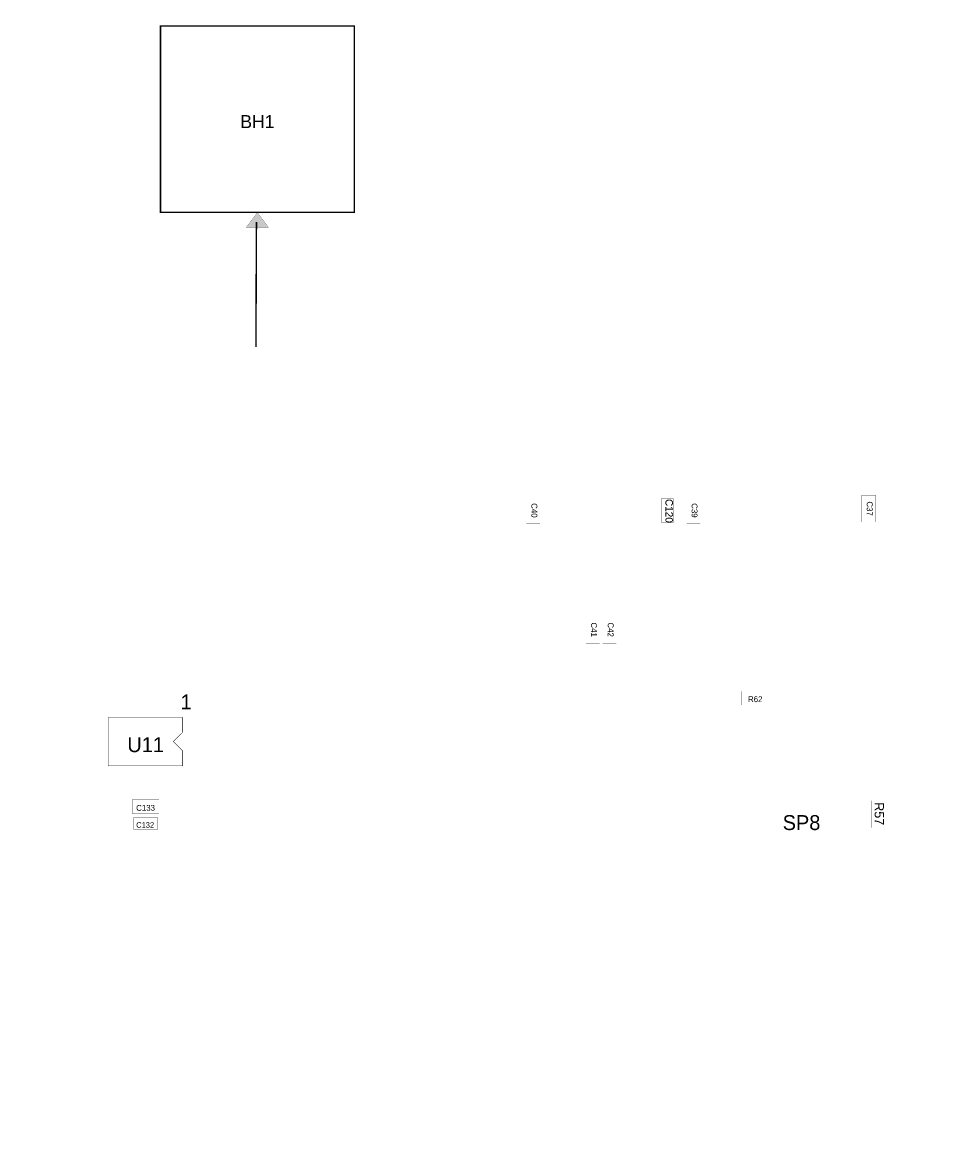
# Model space of a CAD drawing. Extents: x -13.3 to 13.3, y -14 to 14.
# Tile 2 of 3: x 0 to 13.3, y -14 to 2.2. Entities that reach past the tile are written whole.
import ezdxf
from ezdxf.enums import TextEntityAlignment as Align

# ---------------------------------------------------------------- set-up
doc = ezdxf.new("R2010")
doc.units = 0
doc.layers.get('0').update_dxf_attribs({"linetype": 'CONTINUOUS'})
doc.layers.add('ASSEMBLY_OUTLIN', color=15, linetype='CONTINUOUS')
doc.styles.add('STYLE_12', font='TXT', dxfattribs={"height": 0.10668})
doc.styles.add('STYLE_13', font='TXT', dxfattribs={"height": 0.084})
doc.styles.add('STYLE_14', font='TXT', dxfattribs={"height": 0.084})
doc.styles.add('STYLE_25', font='TXT', dxfattribs={"height": 0.186898})
doc.styles.add('STYLE_29', font='TXT', dxfattribs={"height": 0.08001})
doc.styles.add('STYLE_38', font='TXT', dxfattribs={"height": 0.13335})
doc.styles.add('STYLE_6', font='TXT', dxfattribs={"height": 0.21336})

msp = doc.modelspace()

# ---------------------------------------------------------------- linework, layer by layer
msp.add_solid([(3.202, -0.772), (3.36, -0.562), (3.518, -0.772), (3.36, -0.562)])
at = {"layer": 'ASSEMBLY_OUTLIN'}
for points, const_width in [([(13.335, -14.028), (13.335, 14.028), (-13.335, 14.028), (-13.335, -14.028), (13.335, -14.028)], 0.002), ([(4.747, -0.56), (4.747, 2.107), (1.974, 2.107), (1.974, -0.56), (4.747, -0.56)], 0.0213), ([(3.52, -0.773), (3.36, -0.56), (3.2, -0.773), (3.52, -0.773)], 0.002), ([(3.339, -2.487), (3.347, -0.698)], 0.021), ([(7.405, -5.019), (7.405, -4.635), (7.21, -4.635), (7.21, -5.019), (7.405, -5.019)], 0.002), ([(9.313, -4.998), (9.313, -4.657), (9.142, -4.657), (9.142, -4.998), (9.313, -4.998)], 0.00533), ([(9.699, -5.019), (9.699, -4.635), (9.504, -4.635), (9.504, -5.019), (9.699, -5.019)], 0.002), ([(12.206, -4.993), (12.206, -4.608), (12.011, -4.608), (12.011, -4.993), (12.206, -4.993)], 0.002), ([(8.259, -6.726), (8.259, -6.342), (8.063, -6.342), (8.063, -6.726), (8.259, -6.726)], 0.002), ([(8.499, -6.726), (8.499, -6.342), (8.303, -6.342), (8.303, -6.726), (8.499, -6.726)], 0.002), ([(10.678, -7.611), (10.678, -7.415), (10.294, -7.415), (10.294, -7.611), (10.678, -7.611)], 0.002), ([(1.224, -7.789), (2.291, -7.789), (2.291, -8.002), (2.157, -8.135), (2.291, -8.269), (2.291, -8.482), (1.224, -8.482), (1.224, -7.789)], 0.00533), ([(1.952, -9.165), (1.952, -8.97), (1.568, -8.97), (1.568, -9.165), (1.952, -9.165)], 0.002), ([(12.339, -9.367), (12.339, -8.982), (12.144, -8.982), (12.144, -9.367), (12.339, -9.367)], 0.002), ([(1.931, -9.393), (1.931, -9.222), (1.59, -9.222), (1.59, -9.393), (1.931, -9.393)], 0.00533)]:
    msp.add_lwpolyline(points, dxfattribs=dict(at, const_width=const_width))

# ---------------------------------------------------------------- texts
for s, height, style, p in [('BH1', 0.1869, 'STYLE_25', (3.36, 0.738)), ('1', 0.213, 'STYLE_6', (2.34, -7.568)), ('R62', 0.084, 'STYLE_13', (10.486, -7.529)), ('U11', 0.2134, 'STYLE_6', (1.761, -8.18)), ('C133', 0.084, 'STYLE_13', (1.76, -9.084)), ('SP8', 0.2134, 'STYLE_6', (11.148, -9.295)), ('C132', 0.08, 'STYLE_29', (1.754, -9.329))]:
    msp.add_text(s, height=height, dxfattribs=dict(at, style=style)).set_placement(p, align=Align.MIDDLE_CENTER)
for s, height, style, p in [('C120', 0.1067, 'STYLE_12', (9.254, -4.834)), ('C40', 0.084, 'STYLE_14', (7.324, -4.827)), ('C39', 0.084, 'STYLE_14', (9.617, -4.827)), ('C37', 0.084, 'STYLE_14', (12.124, -4.801)), ('C41', 0.084, 'STYLE_14', (8.177, -6.534)), ('C42', 0.084, 'STYLE_14', (8.417, -6.534)), ('R57', 0.1333, 'STYLE_38', (12.261, -9.168))]:
    msp.add_text(s, height=height, rotation=270, dxfattribs=dict(at, style=style)).set_placement(p, align=Align.MIDDLE_CENTER)

doc.saveas('drawing.dxf')
